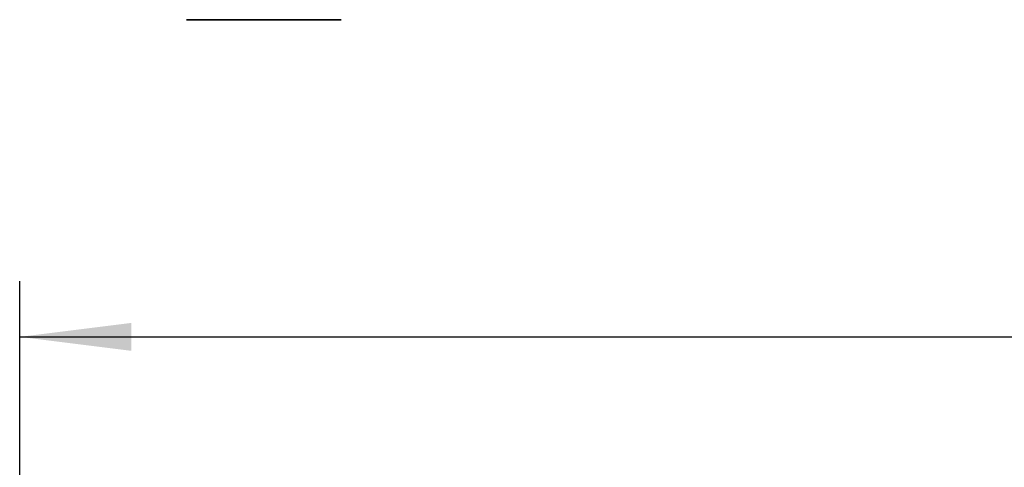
# Model space of a CAD drawing. Header units: millimetres. Extents: x 0 to 420, y 0 to 297.
# Tile 15 of 110: x 91 to 126, y 197 to 213. Entities that reach past the tile are written whole.
import ezdxf

# ---------------------------------------------------------------- set-up
doc = ezdxf.new("R2010")
doc.units = ezdxf.units.MM
doc.layers.add('标注层', color=150, linetype='Continuous')
doc.styles.add('SLDTEXTSTYLE2', font='TXT', dxfattribs={"width": 0.7})
doc.dimstyles.new('SLDDIMSTYLE1', dxfattribs={"dimtxt": 4.850694, "dimasz": 4, "dimexe": 0, "dimexo": 0.0625, "dimgap": 1.212674, "dimtad": 2, "dimlfac": 2, "dimrnd": 1e-09, "dimzin": 12, "dimdsep": 46, "dimtxsty": 'SLDTEXTSTYLE2', "dimsah": 1, "dimcen": 0.09, "dimadec": 0, "dimazin": 3, "dimtfac": 1, "dimtdec": 3, "dimtofl": 0, "dimtmove": 0, "dimatfit": 3, "dimfxl": 1, "dimfrac": 2, "dimtolj": 1, "dimtzin": 12, "dimarcsym": 0})

# ---------------------------------------------------------------- blocks, each defined once
blk = doc.blocks.new('_D_8')
at = {"layer": '标注层'}
for p, q in [((91.179, 191.853), (91.179, 203.853)), ((213.679, 191.853), (213.679, 203.853)), ((91.179, 201.853), (213.679, 201.853))]:
    blk.add_line(p, q, dxfattribs=at)
for points in [[(91.179, 201.853), (95.179, 201.353), (95.179, 202.353)], [(213.679, 201.853), (209.679, 202.353), (209.679, 201.353)]]:
    blk.add_solid(points, dxfattribs=at)
at = {"layer": '标注层', "insert": (148.195, 207.31), "char_height": 4.2333, "attachment_point": 1, "style": 'SLDTEXTSTYLE2'}
blk.add_mtext('245', dxfattribs=at)

msp = doc.modelspace()

# ---------------------------------------------------------------- linework, layer by layer
at = {"color": 7, "linetype": 'Continuous', "lineweight": 35}
for p, q in [((97.1769, 213.2264), (97.1537, 213.2264)), ((102.7037, 213.2264), (97.1769, 213.2264))]:
    msp.add_line(p, q, dxfattribs=at)

# ---------------------------------------------------------------- dimensions: what is measured, and where the dimension line sits
at = {"layer": '标注层'}
dim = msp.add_linear_dim(base=(213.6787, 201.8527), p1=(91.1787, 191.8527), p2=(213.6787, 191.8527), angle=0, dimstyle='SLDDIMSTYLE1', dxfattribs=at)
dim.commit()
dim.dimension.update_dxf_attribs({"geometry": '_D_8', "text_midpoint": (152.4287, 201.8527), "dimtype": 160})

doc.saveas('drawing.dxf')
